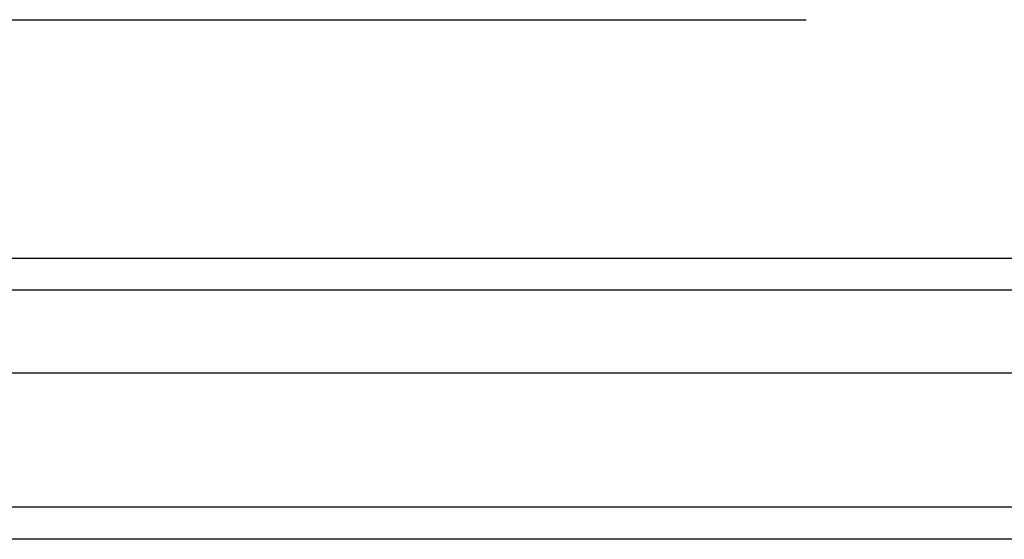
# Model space of a CAD drawing. Header units: inches. Extents: x 40 to 100, y 24.2 to 48.5.
# Tile 61 of 83: x 91.5 to 94.5, y 25.3 to 26.9. Entities that reach past the tile are written whole.
import ezdxf

# ---------------------------------------------------------------- set-up
doc = ezdxf.new("R2010")
doc.units = ezdxf.units.IN
doc.header["$MEASUREMENT"] = 0
doc.layers.add('Visible Edges(ANSI)', color=7, linetype='Continuous', lineweight=25)
doc.layers.add('Visible Tangent Edges(ANSI)', color=7, linetype='Continuous', lineweight=25)

msp = doc.modelspace()

# ---------------------------------------------------------------- linework, layer by layer
at = {"layer": 'Visible Edges(ANSI)'}
for p, q in [((58.1699, 26.9342), (93.9199, 26.9342)), ((40.942, 26.2003), (99.1477, 26.2003)), ((99.3362, 25.846), (40.7535, 25.846)), ((99.9459, 25.3342), (40.911, 25.3342))]:
    msp.add_line(p, q, dxfattribs=at)
at = {"layer": 'Visible Tangent Edges(ANSI)'}
for p, q in [((99.2777, 26.1013), (40.812, 26.1013)), ((99.9459, 25.4332), (40.1439, 25.4332))]:
    msp.add_line(p, q, dxfattribs=at)

doc.saveas('drawing.dxf')
